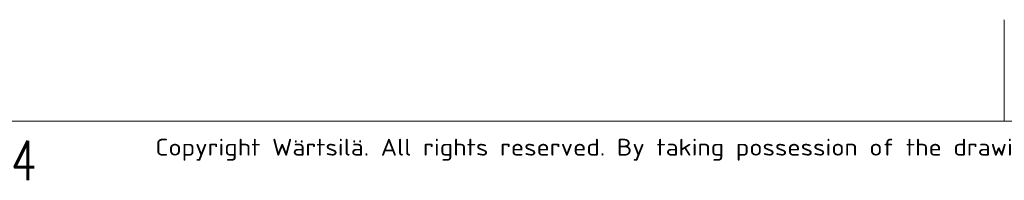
# Model space of a CAD drawing. Header units: inches. Extents: x 0 to 29700, y -16 to 21000.
# Tile 75 of 212: x 8607 to 13000, y -13 to 702. Entities that reach past the tile are written whole.
import ezdxf

# ---------------------------------------------------------------- set-up
doc = ezdxf.new("R2010")
doc.units = ezdxf.units.IN
doc.layers.add('210', color=7, linetype='Continuous', true_color=0xffffff)
doc.layers.add('254', color=7, linetype='Continuous', true_color=0xffffff)
doc.styles.add('iso-1', font='isocp.shx')
doc.styles.add('latin_extended', font='simplex.shx')

msp = doc.modelspace()

# ---------------------------------------------------------------- linework, layer by layer
at = {"layer": '210', "color": 7, "linetype": 'Continuous', "lineweight": 18}
msp.add_line((250, 250), (29450, 250), dxfattribs=at)
at = {"layer": '254', "color": 7, "linetype": 'Continuous', "lineweight": 18}
msp.add_line((12999.976, 251.851), (12999.976, 701.851), dxfattribs=at)

# ---------------------------------------------------------------- texts
at = {"layer": '210', "color": 211, "linetype": 'Continuous', "lineweight": 13, "insert": (9212.46, 73.823), "char_height": 75, "attachment_point": 7, "line_spacing_factor": 0.963855, "style": 'iso-1'}
msp.add_mtext('\\W1.2083;Copyright Wärtsilä. All rights reserved. By taking possession of the drawing the recipient recognizes and honours these rights. Neither the whole nor any part of this drawing may be used in any way for construction, fabrication, marketing or any other', dxfattribs=at)
at = {"layer": '210', "color": 211, "linetype": 'Continuous', "lineweight": 18, "insert": (8569.16, -13.372), "char_height": 175, "attachment_point": 7, "line_spacing_factor": 0.963855, "style": 'latin_extended'}
msp.add_mtext('\\W0.7656;4', dxfattribs=at)

doc.saveas('drawing.dxf')
